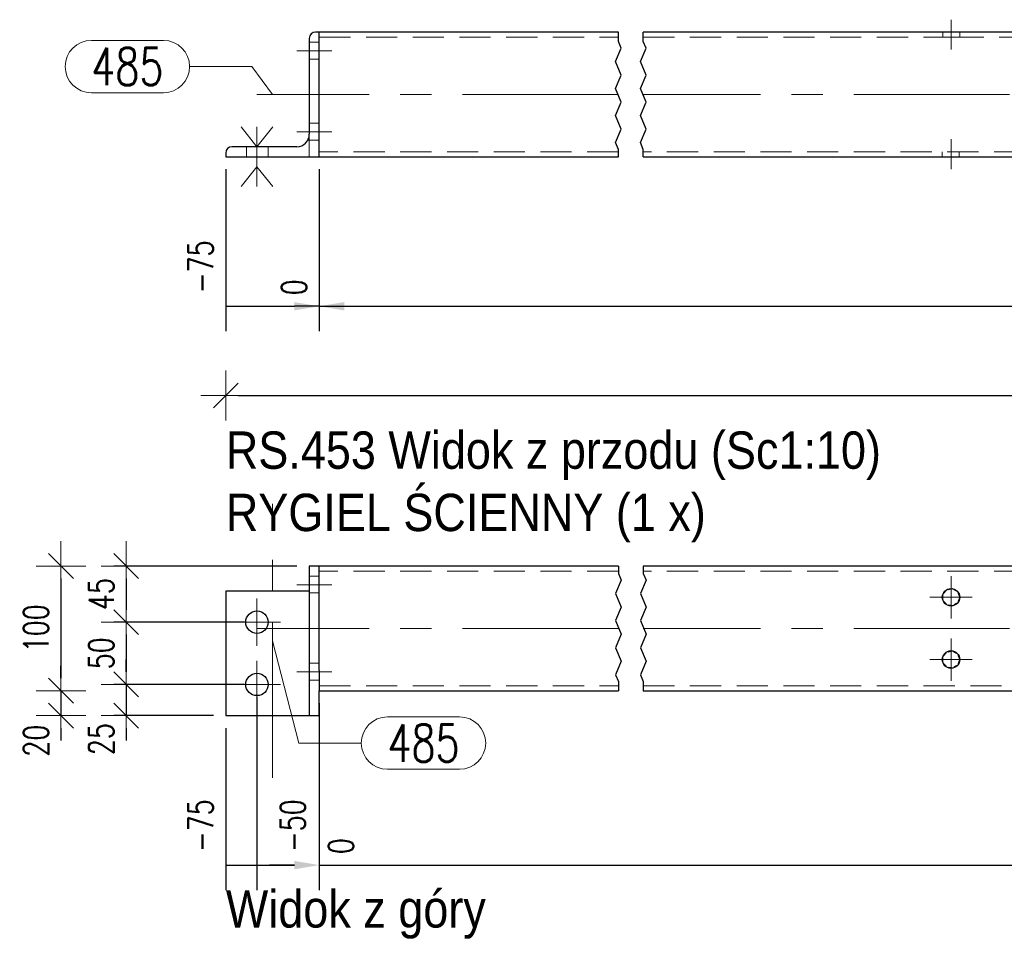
# Model space of a CAD drawing. Header units: millimetres. Extents: x -876 to 136, y 14938 to 15607.
# Tile 39 of 46: x -177 to -98, y 15236 to 15310. Entities that reach past the tile are written whole.
import ezdxf

# ---------------------------------------------------------------- set-up
doc = ezdxf.new("R2010")
doc.units = ezdxf.units.MM
doc.header["$LTSCALE"] = 10
doc.linetypes.add('HIDDEN', pattern=[0.375, 0.25, -0.125])
doc.linetypes.add('MITTE', pattern=[2, 1.25, -0.25, 0.25, -0.25])
doc.layers.get('Defpoints').update_dxf_attribs({"color": 1})
for name, color, linetype, lineweight in [('PS_Bolt', 4, 'Continuous', 13), ('PS_DIM', 4, 'Continuous', 13), ('PS_Hidden', 2, 'HIDDEN', 9), ('PS_Mid', 5, 'MITTE', 15), ('PS_Pos', 1, 'Continuous', 15), ('PS_Shape', 161, 'Continuous', 30), ('PS_SOLID', 7, 'Continuous', 30), ('PS_TEXT', 3, 'Continuous', 18)]:
    doc.layers.add(name, color=color, linetype=linetype, lineweight=lineweight)
doc.styles.add('gil', font='txt', dxfattribs={"width": 0.9})
doc.styles.add('simplex', font='simplex.shx', dxfattribs={"width": 0.75})
doc.dimstyles.new('1_10_GŁ_DS1-LS10', dxfattribs={"dimtxt": 2, "dimasz": 2, "dimexe": 2, "dimexo": 1, "dimgap": 1, "dimtad": 1, "dimjust": 4, "dimdec": 0, "dimlfac": 10, "dimtxsty": 'simplex', "dimblk1": 'NONE', "dimsah": 1, "dimcen": 2, "dimclrd": 256, "dimclre": 256, "dimclrt": 3, "dimadec": 1, "dimazin": 0, "dimtfac": 1, "dimtdec": 0, "dimtmove": 2, "dimatfit": 3, "dimfxl": 1, "dimarcsym": 0})
doc.dimstyles.new('1_10_PRZ', dxfattribs={"dimtxt": 2, "dimasz": 1, "dimexe": 2, "dimexo": 5, "dimgap": 1, "dimtad": 1, "dimdec": 0, "dimlfac": 10, "dimtxsty": 'simplex', "dimblk": 'dimznak', "dimcen": 2, "dimse1": 1, "dimse2": 1, "dimclrt": 3, "dimadec": 1, "dimazin": 0, "dimtfac": 1, "dimtdec": 0, "dimtix": 1, "dimtmove": 2, "dimatfit": 3, "dimldrblk": 'dim-grot', "dimfxl": 1, "dimarcsym": 0})
doc.dimstyles.new('1_10_PRZ_DS1-LS10', dxfattribs={"dimtxt": 2, "dimasz": 1, "dimexe": 2, "dimexo": 5, "dimgap": 1, "dimtad": 1, "dimdec": 0, "dimlfac": 10, "dimtxsty": 'simplex', "dimblk": 'dimznak', "dimcen": 2, "dimse1": 1, "dimse2": 1, "dimclrt": 3, "dimadec": 1, "dimazin": 0, "dimtfac": 1, "dimtdec": 0, "dimtix": 1, "dimtmove": 2, "dimatfit": 3, "dimldrblk": 'dim-grot', "dimfxl": 1, "dimarcsym": 0})
doc.dimstyles.new('1_10_SC', dxfattribs={"dimtxt": 2, "dimasz": 1, "dimexe": 1, "dimexo": 1, "dimgap": 1, "dimtad": 1, "dimdec": 0, "dimlfac": 10, "dimtxsty": 'simplex', "dimblk": 'dimznak', "dimcen": 2, "dimclrd": 256, "dimclre": 256, "dimclrt": 3, "dimadec": 1, "dimazin": 0, "dimtfac": 1, "dimtdec": 0, "dimtix": 1, "dimtmove": 2, "dimatfit": 3, "dimldrblk": 'dim-grot', "dimfxl": 1, "dimarcsym": 0})

# ---------------------------------------------------------------- blocks, each defined once
blk = doc.blocks.new('*D315')
at = {"layer": 'Defpoints', "color": 0, "transparency": 16777216}
for p in [(-160.168, 15299.356), (-152.668, 15299.356), (-152.668, 15287.356)]:
    blk.add_point(p, dxfattribs=at)
at = {"layer": 'PS_DIM', "lineweight": -2, "transparency": 16777216}
for p, q in [((-160.168, 15298.356), (-160.168, 15285.356)), ((-152.668, 15298.356), (-152.668, 15285.356)), ((-160.168, 15287.356), (-154.668, 15287.356))]:
    blk.add_line(p, q, dxfattribs=at)
at = {"layer": 'PS_DIM', "transparency": 16777216}
blk.add_solid([(-154.668, 15287.689), (-154.668, 15287.022), (-152.668, 15287.356)], dxfattribs=at)
at = {"layer": 'PS_DIM', "color": 3, "transparency": 16777216, "insert": (-162.188, 15290.519), "char_height": 2, "attachment_point": 5, "rotation": 90, "style": 'simplex'}
blk.add_mtext('-75', dxfattribs=at)
blk = doc.blocks.new('_None')
blk = doc.blocks.new('*D316')
at = {"layer": 'Defpoints', "color": 0, "transparency": 16777216}
for p in [(-152.668, 15299.356), (-152.668, 15299.356), (-152.668, 15287.356)]:
    blk.add_point(p, dxfattribs=at)
at = {"layer": 'PS_DIM', "lineweight": -2, "transparency": 16777216}
for p, q in [((-152.668, 15298.356), (-152.668, 15285.356)), ((-152.668, 15298.356), (-152.668, 15285.356)), ((-152.668, 15287.356), (-154.668, 15287.356)), ((-150.668, 15287.356), (-148.668, 15287.356))]:
    blk.add_line(p, q, dxfattribs=at)
at = {"layer": 'PS_DIM', "transparency": 16777216}
blk.add_solid([(-150.668, 15287.689), (-150.668, 15287.022), (-152.668, 15287.356)], dxfattribs=at)
at = {"layer": 'PS_DIM', "color": 3, "transparency": 16777216, "insert": (-154.688, 15288.876), "char_height": 2, "attachment_point": 5, "rotation": 90, "style": 'simplex'}
blk.add_mtext('0', dxfattribs=at)
blk = doc.blocks.new('*D317')
at = {"layer": 'Defpoints', "color": 0, "transparency": 16777216}
for p in [(-152.668, 15299.356), (-0.668, 15299.356), (-0.668, 15287.356)]:
    blk.add_point(p, dxfattribs=at)
at = {"layer": 'PS_DIM', "lineweight": -2, "transparency": 16777216}
for p, q in [((-152.668, 15298.356), (-152.668, 15285.356)), ((-0.668, 15298.356), (-0.668, 15285.356)), ((-152.668, 15287.356), (-2.668, 15287.356))]:
    blk.add_line(p, q, dxfattribs=at)
at = {"layer": 'PS_DIM', "transparency": 16777216}
blk.add_solid([(-2.668, 15287.689), (-2.668, 15287.022), (-0.668, 15287.356)], dxfattribs=at)
at = {"layer": 'PS_DIM', "color": 3, "transparency": 16777216, "insert": (-2.688, 15291.019), "char_height": 2, "attachment_point": 5, "rotation": 90, "style": 'simplex'}
blk.add_mtext('4460', dxfattribs=at)
blk = doc.blocks.new('*D318')
at = {"layer": 'Defpoints', "color": 0, "transparency": 16777216}
for p in [(-152.668, 15299.356), (6.832, 15299.356), (6.832, 15287.356)]:
    blk.add_point(p, dxfattribs=at)
at = {"layer": 'PS_DIM', "lineweight": -2, "transparency": 16777216}
for p, q in [((-152.668, 15298.356), (-152.668, 15285.356)), ((6.832, 15298.356), (6.832, 15285.356)), ((-152.668, 15287.356), (4.832, 15287.356))]:
    blk.add_line(p, q, dxfattribs=at)
at = {"layer": 'PS_DIM', "transparency": 16777216}
blk.add_solid([(4.832, 15287.689), (4.832, 15287.022), (6.832, 15287.356)], dxfattribs=at)
at = {"layer": 'PS_DIM', "color": 3, "transparency": 16777216, "insert": (4.812, 15291.019), "char_height": 2, "attachment_point": 5, "rotation": 90, "style": 'simplex'}
blk.add_mtext('4535', dxfattribs=at)
blk = doc.blocks.new('dimznak')
at = {"color": 0}
for points in [[(0, 2), (0, -2)], [(-2, 0), (2, 0)]]:
    blk.add_lwpolyline(points, dxfattribs=at)
at = {"color": 2}
blk.add_lwpolyline([(1, 1), (-1, -1)], dxfattribs=at)
blk = doc.blocks.new('*D319')
at = {"layer": 'Defpoints', "color": 0, "transparency": 16777216}
for p in [(-153.468, 15266.501), (-168.168, 15262.001), (-157.668, 15262.001)]:
    blk.add_point(p, dxfattribs=at)
at = {"layer": 'PS_DIM', "lineweight": -2, "transparency": 16777216}
for p, q in [((-154.468, 15266.501), (-169.168, 15266.501)), ((-168.168, 15265.501), (-168.168, 15263.001)), ((-158.668, 15262.001), (-169.168, 15262.001))]:
    blk.add_line(p, q, dxfattribs=at)
for p, rotation in [((-168.168, 15266.501), 90), ((-168.168, 15262.001), 270)]:
    blk.add_blockref('dimznak', p, dxfattribs=dict(at, rotation=rotation))
at = {"layer": 'PS_DIM', "color": 3, "transparency": 16777216, "insert": (-170.168, 15264.251), "char_height": 2, "attachment_point": 5, "rotation": 90, "style": 'simplex'}
blk.add_mtext('45', dxfattribs=at)
blk = doc.blocks.new('dim-grot')
blk.add_hatch(color=256).paths.add_polyline_path([(0, 0), (-2, 0.5), (-2, -0.5)])
blk.add_lwpolyline([(0, 0), (-2, 0.5), (-2, -0.5), (0, 0)])
blk = doc.blocks.new('*D320')
at = {"layer": 'Defpoints', "color": 0, "transparency": 16777216}
for p in [(-157.668, 15262.001), (-168.168, 15257.001), (-157.668, 15257.001)]:
    blk.add_point(p, dxfattribs=at)
at = {"layer": 'PS_DIM', "lineweight": -2, "transparency": 16777216}
for p, q in [((-158.668, 15262.001), (-169.168, 15262.001)), ((-168.168, 15261.001), (-168.168, 15258.001)), ((-158.668, 15257.001), (-169.168, 15257.001))]:
    blk.add_line(p, q, dxfattribs=at)
for p, rotation in [((-168.168, 15262.001), 90), ((-168.168, 15257.001), 270)]:
    blk.add_blockref('dimznak', p, dxfattribs=dict(at, rotation=rotation))
at = {"layer": 'PS_DIM', "color": 3, "transparency": 16777216, "insert": (-170.168, 15259.501), "char_height": 2, "attachment_point": 5, "rotation": 90, "style": 'simplex'}
blk.add_mtext('50', dxfattribs=at)
blk = doc.blocks.new('*D321')
at = {"layer": 'Defpoints', "color": 0, "transparency": 16777216}
for p in [(-157.668, 15257.001), (-168.168, 15254.501), (-160.168, 15254.501)]:
    blk.add_point(p, dxfattribs=at)
at = {"layer": 'PS_DIM', "lineweight": -2, "transparency": 16777216}
for p, q in [((-168.168, 15258.001), (-168.168, 15259.001)), ((-158.668, 15257.001), (-169.168, 15257.001)), ((-168.168, 15257.001), (-168.168, 15254.501)), ((-161.168, 15254.501), (-169.168, 15254.501)), ((-168.168, 15253.501), (-168.168, 15252.501))]:
    blk.add_line(p, q, dxfattribs=at)
for p, rotation in [((-168.168, 15257.001), 270), ((-168.168, 15254.501), 90)]:
    blk.add_blockref('dimznak', p, dxfattribs=dict(at, rotation=rotation))
at = {"layer": 'PS_DIM', "color": 3, "transparency": 16777216, "insert": (-170.168, 15252.611), "char_height": 2, "attachment_point": 5, "rotation": 90, "style": 'simplex'}
blk.add_mtext('25', dxfattribs=at)
blk = doc.blocks.new('*D322')
at = {"layer": 'Defpoints', "color": 0, "transparency": 16777216}
for p in [(-153.468, 15266.501), (-173.398, 15256.501), (-152.668, 15256.501)]:
    blk.add_point(p, dxfattribs=at)
at = {"layer": 'PS_DIM', "color": 0, "lineweight": -2, "transparency": 16777216}
blk.add_line((-173.398, 15265.501), (-173.398, 15257.501), dxfattribs=at)
for p, rotation in [((-173.398, 15266.501), 90), ((-173.398, 15256.501), 270)]:
    blk.add_blockref('dimznak', p, dxfattribs=dict(at, rotation=rotation))
at = {"layer": 'PS_DIM', "color": 3, "transparency": 16777216, "insert": (-175.398, 15261.501), "char_height": 2, "attachment_point": 5, "rotation": 90, "style": 'simplex'}
blk.add_mtext('100', dxfattribs=at)
blk = doc.blocks.new('*D323')
at = {"layer": 'Defpoints', "color": 0, "transparency": 16777216}
for p in [(-152.668, 15256.501), (-173.398, 15254.501), (-153.068, 15254.501)]:
    blk.add_point(p, dxfattribs=at)
at = {"layer": 'PS_DIM', "color": 0, "lineweight": -2, "transparency": 16777216}
for p, q in [((-173.398, 15257.501), (-173.398, 15258.501)), ((-173.398, 15256.501), (-173.398, 15254.501)), ((-173.398, 15253.501), (-173.398, 15252.501))]:
    blk.add_line(p, q, dxfattribs=at)
for p, rotation in [((-173.398, 15256.501), 270), ((-173.398, 15254.501), 90)]:
    blk.add_blockref('dimznak', p, dxfattribs=dict(at, rotation=rotation))
at = {"layer": 'PS_DIM', "color": 3, "transparency": 16777216, "insert": (-175.398, 15252.487), "char_height": 2, "attachment_point": 5, "rotation": 90, "style": 'simplex'}
blk.add_mtext('20', dxfattribs=at)
blk = doc.blocks.new('*D329')
at = {"layer": 'Defpoints', "color": 0, "transparency": 16777216}
for p in [(-152.668, 15256.501), (-160.168, 15254.501), (-152.668, 15242.501)]:
    blk.add_point(p, dxfattribs=at)
at = {"layer": 'PS_DIM', "lineweight": -2, "transparency": 16777216}
for p, q in [((-152.668, 15255.501), (-152.668, 15240.501)), ((-160.168, 15253.501), (-160.168, 15240.501)), ((-160.168, 15242.501), (-154.668, 15242.501))]:
    blk.add_line(p, q, dxfattribs=at)
at = {"layer": 'PS_DIM', "transparency": 16777216}
blk.add_solid([(-154.668, 15242.835), (-154.668, 15242.168), (-152.668, 15242.501)], dxfattribs=at)
at = {"layer": 'PS_DIM', "color": 3, "transparency": 16777216, "insert": (-162.188, 15245.664), "char_height": 2, "attachment_point": 5, "rotation": 90, "style": 'simplex'}
blk.add_mtext('-75', dxfattribs=at)
blk = doc.blocks.new('*D330')
at = {"layer": 'Defpoints', "color": 0, "transparency": 16777216}
for p in [(-157.668, 15257.001), (-152.668, 15256.501), (-152.668, 15242.501)]:
    blk.add_point(p, dxfattribs=at)
at = {"layer": 'PS_DIM', "lineweight": -2, "transparency": 16777216}
for p, q in [((-157.668, 15256.001), (-157.668, 15240.501)), ((-152.668, 15255.501), (-152.668, 15240.501)), ((-157.668, 15242.501), (-154.668, 15242.501))]:
    blk.add_line(p, q, dxfattribs=at)
at = {"layer": 'PS_DIM', "transparency": 16777216}
blk.add_solid([(-154.668, 15242.835), (-154.668, 15242.168), (-152.668, 15242.501)], dxfattribs=at)
at = {"layer": 'PS_DIM', "color": 3, "transparency": 16777216, "insert": (-154.79, 15245.664), "char_height": 2, "attachment_point": 5, "rotation": 90, "style": 'simplex'}
blk.add_mtext('-50', dxfattribs=at)
blk = doc.blocks.new('*D331')
at = {"layer": 'Defpoints', "color": 0, "transparency": 16777216}
for p in [(-152.668, 15256.501), (-152.668, 15254.501), (-152.668, 15242.501)]:
    blk.add_point(p, dxfattribs=at)
at = {"layer": 'PS_DIM', "lineweight": -2, "transparency": 16777216}
for p, q in [((-152.668, 15255.501), (-152.668, 15240.501)), ((-152.668, 15253.501), (-152.668, 15240.501)), ((-154.668, 15242.501), (-156.668, 15242.501)), ((-152.668, 15242.501), (-150.668, 15242.501))]:
    blk.add_line(p, q, dxfattribs=at)
at = {"layer": 'PS_DIM', "transparency": 16777216}
blk.add_solid([(-154.668, 15242.835), (-154.668, 15242.168), (-152.668, 15242.501)], dxfattribs=at)
at = {"layer": 'PS_DIM', "color": 3, "transparency": 16777216, "insert": (-150.927, 15244.021), "char_height": 2, "attachment_point": 5, "rotation": 90, "style": 'simplex'}
blk.add_mtext('0', dxfattribs=at)
blk = doc.blocks.new('*D332')
at = {"layer": 'Defpoints', "color": 0, "transparency": 16777216}
for p in [(-152.668, 15256.501), (4.332, 15257.001), (4.332, 15242.501)]:
    blk.add_point(p, dxfattribs=at)
at = {"layer": 'PS_DIM', "lineweight": -2, "transparency": 16777216}
for p, q in [((4.332, 15256.001), (4.332, 15240.501)), ((-152.668, 15255.501), (-152.668, 15240.501)), ((-152.668, 15242.501), (2.332, 15242.501))]:
    blk.add_line(p, q, dxfattribs=at)
at = {"layer": 'PS_DIM', "transparency": 16777216}
blk.add_solid([(2.332, 15242.835), (2.332, 15242.168), (4.332, 15242.501)], dxfattribs=at)
at = {"layer": 'PS_DIM', "color": 3, "transparency": 16777216, "insert": (2.312, 15246.021), "char_height": 2, "attachment_point": 5, "rotation": 90, "style": 'simplex'}
blk.add_mtext('4510', dxfattribs=at)
blk = doc.blocks.new('*D333')
at = {"layer": 'Defpoints', "color": 0, "transparency": 16777216}
for p in [(-152.668, 15256.501), (6.832, 15254.501), (6.832, 15242.501)]:
    blk.add_point(p, dxfattribs=at)
at = {"layer": 'PS_DIM', "lineweight": -2, "transparency": 16777216}
for p, q in [((-152.668, 15255.501), (-152.668, 15240.501)), ((6.832, 15253.501), (6.832, 15240.501)), ((-152.668, 15242.501), (4.832, 15242.501))]:
    blk.add_line(p, q, dxfattribs=at)
at = {"layer": 'PS_DIM', "transparency": 16777216}
blk.add_solid([(4.832, 15242.835), (4.832, 15242.168), (6.832, 15242.501)], dxfattribs=at)
at = {"layer": 'PS_DIM', "color": 3, "transparency": 16777216, "insert": (8.852, 15246.164), "char_height": 2, "attachment_point": 5, "rotation": 90, "style": 'simplex'}
blk.add_mtext('4535', dxfattribs=at)
blk = doc.blocks.new('*D440')
at = {"layer": 'Defpoints', "color": 0, "transparency": 16777216}
for p in [(-160.168, 15299.356), (6.832, 15299.356), (6.832, 15280.192)]:
    blk.add_point(p, dxfattribs=at)
at = {"layer": 'PS_DIM', "color": 0, "lineweight": -2, "transparency": 16777216}
blk.add_line((-159.168, 15280.192), (5.832, 15280.192), dxfattribs=at)
at = {"layer": 'PS_DIM', "color": 0, "lineweight": -2, "transparency": 16777216, "rotation": 180}
blk.add_blockref('dimznak', (-160.168, 15280.192), dxfattribs=at)
at = {"layer": 'PS_DIM', "color": 0, "lineweight": -2, "transparency": 16777216}
blk.add_blockref('dimznak', (6.832, 15280.192), dxfattribs=at)
at = {"layer": 'PS_DIM', "color": 3, "transparency": 16777216, "insert": (-76.668, 15282.232), "char_height": 2, "attachment_point": 5, "style": 'simplex'}
blk.add_mtext('4610', dxfattribs=at)
blk = doc.blocks.new('*X820')
at = {"color": 4, "linetype": 'Continuous'}
for p, q in [((-158.948, 15301.756), (-157.668, 15300.156)), ((-157.668, 15300.156), (-156.388, 15301.756)), ((-157.668, 15301.756), (-157.668, 15296.956)), ((-158.948, 15296.956), (-157.668, 15298.556)), ((-157.668, 15298.556), (-156.388, 15296.956))]:
    blk.add_line(p, q, dxfattribs=at)
blk = doc.blocks.new('*X821')
at = {"color": 4, "linetype": 'Continuous'}
for p, q in [((-158.948, 15301.756), (-157.668, 15300.156)), ((-157.668, 15300.156), (-156.388, 15301.756)), ((-157.668, 15301.756), (-157.668, 15296.956)), ((-158.948, 15296.956), (-157.668, 15298.556)), ((-157.668, 15298.556), (-156.388, 15296.956))]:
    blk.add_line(p, q, dxfattribs=at)
blk = doc.blocks.new('*X826')
at = {"color": 1}
for p, q in [((-128.668, 15308.613), (-128.668, 15309.356)), ((-128.438, 15308.071), (-128.668, 15308.613)), ((-126.668, 15308.613), (-126.668, 15309.356)), ((-126.438, 15308.071), (-126.668, 15308.613)), ((-128.897, 15306.987), (-128.438, 15308.071)), ((-126.897, 15306.987), (-126.438, 15308.071)), ((-128.438, 15305.904), (-128.897, 15306.987)), ((-126.438, 15305.904), (-126.897, 15306.987)), ((-128.897, 15304.82), (-128.438, 15305.904)), ((-126.897, 15304.82), (-126.438, 15305.904)), ((-128.438, 15303.737), (-128.897, 15304.82)), ((-126.438, 15303.737), (-126.897, 15304.82)), ((-128.897, 15302.653), (-128.438, 15303.737)), ((-126.897, 15302.653), (-126.438, 15303.737)), ((-128.438, 15301.569), (-128.897, 15302.653)), ((-126.438, 15301.569), (-126.897, 15302.653)), ((-128.897, 15300.486), (-128.438, 15301.569)), ((-126.897, 15300.486), (-126.438, 15301.569)), ((-128.668, 15299.944), (-128.897, 15300.486)), ((-128.668, 15299.356), (-128.668, 15299.944)), ((-126.668, 15299.944), (-126.897, 15300.486)), ((-126.668, 15299.356), (-126.668, 15299.944))]:
    blk.add_line(p, q, dxfattribs=at)
at = {"layer": 'PS_Hidden', "color": 2, "linetype": 'HIDDEN'}
for p, q in [((-152.668, 15308.956), (-128.668, 15308.956)), ((-126.668, 15308.956), (-101.846, 15308.956)), ((-102.625, 15309.356), (-102.625, 15308.956)), ((-102.625, 15309.356), (-102.625, 15308.956)), ((-101.846, 15308.956), (-77.268, 15308.956)), ((-101.268, 15308.956), (-101.268, 15309.356)), ((-152.668, 15308.556), (-153.468, 15308.556)), ((-153.468, 15307.198), (-152.668, 15307.198)), ((-152.668, 15302.056), (-153.468, 15302.056)), ((-152.668, 15299.756), (-152.668, 15301.477)), ((-153.568, 15300.698), (-153.568, 15300.73)), ((-153.568, 15300.698), (-152.668, 15300.698)), ((-153.501, 15300.917), (-153.468, 15300.917)), ((-153.468, 15301.156), (-153.468, 15301.006)), ((-153.468, 15301.006), (-153.468, 15300.917)), ((-153.468, 15300.917), (-153.468, 15299.356)), ((-158.513, 15300.156), (-158.513, 15299.356)), ((-156.768, 15299.356), (-156.768, 15300.156)), ((-160.168, 15299.656), (-160.168, 15299.356)), ((-128.668, 15299.756), (-152.668, 15299.756)), ((-77.268, 15299.756), (-126.668, 15299.756)), ((-102.668, 15299.756), (-102.668, 15299.356)), ((-101.31, 15299.356), (-101.31, 15299.756))]:
    blk.add_line(p, q, dxfattribs=at)
at = {"layer": 'PS_Mid', "color": 5, "linetype": 'MITTE'}
for p, q in [((-101.968, 15310.356), (-101.968, 15307.956)), ((-101.968, 15310.356), (-101.968, 15307.956)), ((-154.468, 15307.856), (-151.668, 15307.856)), ((-154.468, 15307.856), (-151.668, 15307.856)), ((-128.668, 15304.356), (-157.668, 15304.356)), ((-156.418, 15304.356), (-156.418, 15304.356)), ((-77.268, 15304.356), (-126.668, 15304.356)), ((-157.668, 15301.156), (-157.668, 15298.356)), ((-157.668, 15301.156), (-157.668, 15298.356)), ((-154.468, 15301.356), (-151.668, 15301.356)), ((-154.468, 15301.356), (-151.668, 15301.356)), ((-101.968, 15298.356), (-101.968, 15300.756)), ((-101.968, 15298.356), (-101.968, 15300.756))]:
    blk.add_line(p, q, dxfattribs=at)
at = {"layer": 'PS_SOLID', "color": 7, "linetype": 'Continuous'}
for p, q in [((-153.468, 15308.856), (-153.468, 15301.156)), ((-152.668, 15309.356), (-152.968, 15309.356)), ((-128.668, 15309.356), (-152.668, 15309.356)), ((-152.668, 15307.977), (-152.668, 15309.356)), ((-77.268, 15309.356), (-126.668, 15309.356)), ((-152.668, 15301.477), (-152.668, 15307.977)), ((-152.668, 15299.356), (-152.668, 15301.477)), ((-154.468, 15300.156), (-159.668, 15300.156)), ((-160.168, 15299.656), (-160.168, 15299.356)), ((-160.168, 15299.356), (-157.511, 15299.356)), ((-157.511, 15299.356), (-152.668, 15299.356)), ((-152.668, 15299.356), (-128.668, 15299.356)), ((-126.668, 15299.356), (-102.089, 15299.356)), ((-102.089, 15299.356), (-77.268, 15299.356))]:
    blk.add_line(p, q, dxfattribs=at)
at = {"layer": 'PS_SOLID'}
for centre, radius, start, end in [((-152.968, 15308.856), 0.5, 90, 180), ((-154.468, 15301.156), 1, 270, 0), ((-159.668, 15299.656), 0.5, 90, 180)]:
    blk.add_arc(centre, radius, start, end, dxfattribs=at)
blk = doc.blocks.new('*X829')
at = {"color": 1}
for p, q in [((-170.959, 15308.692), (-165.173, 15308.692)), ((-163.073, 15306.592), (-158.073, 15306.592)), ((-156.418, 15304.356), (-158.073, 15306.592)), ((-170.959, 15304.492), (-165.173, 15304.492))]:
    blk.add_line(p, q, dxfattribs=at)
for centre, start, end in [((-170.959, 15306.592), 90, 270), ((-165.173, 15306.592), 270, 90)]:
    blk.add_arc(centre, 2.1, start, end, dxfattribs=at)
at = {"color": 30, "style": 'simplex', "width": 0.75}
blk.add_text('485', height=3, dxfattribs=at).set_placement((-170.959, 15305.092))
blk = doc.blocks.new('*X830')
at = {"color": 3, "style": 'gil', "width": 0.9}
for s, p in [('RS.453 Widok z przodu (Sc1:10)', (-160.168, 15274.309)), ('RYGIEL ŚCIENNY (1 x)', (-160.168, 15269.309))]:
    blk.add_text(s, height=3, dxfattribs=at).set_placement(p)
blk = doc.blocks.new('*X831')
at = {"color": 4, "linetype": 'Continuous'}
blk.add_line((-157.668, 15262.001), (-157.668, 15262.001), dxfattribs=at)
blk.add_line((-157.668, 15262.001), (-157.668, 15262.001), dxfattribs=at)
blk.add_line((-157.668, 15262.001), (-157.668, 15262.001), dxfattribs=at)
blk.add_line((-157.668, 15262.001), (-157.668, 15262.001), dxfattribs=at)
blk.add_line((-157.668, 15262.001), (-157.668, 15262.001), dxfattribs=at)
blk = doc.blocks.new('*X832')
at = {"color": 4, "linetype": 'Continuous'}
blk.add_line((-157.668, 15257.001), (-157.668, 15257.001), dxfattribs=at)
blk.add_line((-157.668, 15257.001), (-157.668, 15257.001), dxfattribs=at)
blk.add_line((-157.668, 15257.001), (-157.668, 15257.001), dxfattribs=at)
blk.add_line((-157.668, 15257.001), (-157.668, 15257.001), dxfattribs=at)
blk.add_line((-157.668, 15257.001), (-157.668, 15257.001), dxfattribs=at)
blk = doc.blocks.new('*X837')
at = {"color": 1}
for p, q in [((-128.668, 15266.501), (-128.668, 15265.913)), ((-128.668, 15265.913), (-128.438, 15265.371)), ((-126.668, 15266.501), (-126.668, 15265.913)), ((-126.668, 15265.913), (-126.438, 15265.371)), ((-128.438, 15265.371), (-128.897, 15264.288)), ((-126.438, 15265.371), (-126.897, 15264.288)), ((-128.897, 15264.288), (-128.438, 15263.204)), ((-126.897, 15264.288), (-126.438, 15263.204)), ((-128.438, 15263.204), (-128.897, 15262.121)), ((-126.438, 15263.204), (-126.897, 15262.121)), ((-128.897, 15262.121), (-128.438, 15261.037)), ((-126.897, 15262.121), (-126.438, 15261.037)), ((-128.438, 15261.037), (-128.897, 15259.953)), ((-126.438, 15261.037), (-126.897, 15259.953)), ((-128.897, 15259.953), (-128.438, 15258.87)), ((-126.897, 15259.953), (-126.438, 15258.87)), ((-128.438, 15258.87), (-128.897, 15257.786)), ((-126.438, 15258.87), (-126.897, 15257.786)), ((-128.897, 15257.786), (-128.668, 15257.244)), ((-128.668, 15257.244), (-128.668, 15256.501)), ((-126.897, 15257.786), (-126.668, 15257.244)), ((-126.668, 15257.244), (-126.668, 15256.501))]:
    blk.add_line(p, q, dxfattribs=at)
at = {"layer": 'PS_Hidden', "color": 2, "linetype": 'HIDDEN'}
for p, q in [((-128.668, 15266.101), (-152.668, 15266.101)), ((-77.268, 15266.101), (-126.668, 15266.101)), ((-152.668, 15265.701), (-153.468, 15265.701)), ((-153.468, 15264.344), (-152.668, 15264.344)), ((-102.625, 15264.241), (-102.546, 15264.335)), ((-102.397, 15264.513), (-102.318, 15264.608)), ((-102.318, 15264.608), (-102.196, 15264.629)), ((-101.968, 15264.669), (-101.846, 15264.691)), ((-101.846, 15264.691), (-101.739, 15264.629)), ((-101.538, 15264.513), (-101.431, 15264.451)), ((-101.431, 15264.451), (-101.389, 15264.335)), ((-102.625, 15264.117), (-102.625, 15264.241)), ((-102.625, 15263.762), (-102.625, 15263.886)), ((-102.546, 15263.668), (-102.625, 15263.762)), ((-101.431, 15263.552), (-101.538, 15263.49)), ((-101.389, 15263.668), (-101.431, 15263.552)), ((-101.31, 15264.117), (-101.268, 15264.001)), ((-101.268, 15264.001), (-101.31, 15263.886)), ((-102.318, 15263.395), (-102.397, 15263.49)), ((-102.196, 15263.374), (-102.318, 15263.395)), ((-101.846, 15263.312), (-101.968, 15263.334)), ((-101.739, 15263.374), (-101.846, 15263.312)), ((-102.397, 15259.513), (-102.318, 15259.608)), ((-102.318, 15259.608), (-102.196, 15259.629)), ((-101.968, 15259.669), (-101.846, 15259.691)), ((-101.846, 15259.691), (-101.739, 15259.629)), ((-102.625, 15259.241), (-102.546, 15259.335)), ((-102.625, 15259.117), (-102.625, 15259.241)), ((-102.625, 15258.762), (-102.625, 15258.886)), ((-101.538, 15259.513), (-101.431, 15259.451)), ((-101.431, 15259.451), (-101.389, 15259.335)), ((-101.31, 15259.117), (-101.268, 15259.001)), ((-101.268, 15259.001), (-101.31, 15258.886)), ((-152.668, 15258.701), (-153.468, 15258.701)), ((-102.546, 15258.668), (-102.625, 15258.762)), ((-102.318, 15258.395), (-102.397, 15258.49)), ((-102.196, 15258.374), (-102.318, 15258.395)), ((-101.846, 15258.312), (-101.968, 15258.334)), ((-101.739, 15258.374), (-101.846, 15258.312)), ((-101.431, 15258.552), (-101.538, 15258.49)), ((-101.389, 15258.668), (-101.431, 15258.552)), ((-153.468, 15257.344), (-152.668, 15257.344)), ((-152.668, 15256.901), (-128.668, 15256.901)), ((-126.668, 15256.901), (-77.268, 15256.901))]:
    blk.add_line(p, q, dxfattribs=at)
at = {"layer": 'PS_Mid', "color": 5, "linetype": 'MITTE'}
for p, q in [((-156.418, 15249.501), (-156.418, 15271.501)), ((-101.968, 15265.701), (-101.968, 15262.301)), ((-101.968, 15265.701), (-101.968, 15262.301)), ((-154.468, 15265.001), (-151.668, 15265.001)), ((-154.468, 15265.001), (-151.668, 15265.001)), ((-157.668, 15263.901), (-157.668, 15260.101)), ((-100.268, 15264.001), (-103.668, 15264.001)), ((-100.268, 15264.001), (-103.668, 15264.001)), ((-155.768, 15262.001), (-159.568, 15262.001)), ((-128.668, 15261.501), (-157.668, 15261.501)), ((-77.268, 15261.501), (-126.668, 15261.501)), ((-101.968, 15260.701), (-101.968, 15257.301)), ((-101.968, 15260.701), (-101.968, 15257.301)), ((-157.668, 15258.901), (-157.668, 15255.101)), ((-100.268, 15259.001), (-103.668, 15259.001)), ((-100.268, 15259.001), (-103.668, 15259.001)), ((-154.468, 15258.001), (-151.668, 15258.001)), ((-154.468, 15258.001), (-151.668, 15258.001)), ((-155.768, 15257.001), (-159.568, 15257.001))]:
    blk.add_line(p, q, dxfattribs=at)
at = {"layer": 'PS_SOLID', "color": 7, "linetype": 'Continuous'}
for p, q in [((-152.668, 15266.501), (-153.468, 15266.501)), ((-153.468, 15266.501), (-153.468, 15254.501)), ((-128.668, 15266.501), (-152.668, 15266.501)), ((-152.668, 15265.123), (-152.668, 15266.501)), ((-102.089, 15266.501), (-126.668, 15266.501)), ((-77.268, 15266.501), (-102.089, 15266.501)), ((-152.668, 15258.123), (-152.668, 15265.123)), ((-157.824, 15264.501), (-160.168, 15264.501)), ((-160.168, 15264.501), (-160.168, 15254.501)), ((-153.468, 15264.501), (-157.824, 15264.501)), ((-102.546, 15264.335), (-102.397, 15264.513)), ((-102.196, 15264.629), (-101.968, 15264.669)), ((-101.739, 15264.629), (-101.538, 15264.513)), ((-101.389, 15264.335), (-101.31, 15264.117)), ((-102.625, 15263.886), (-102.625, 15264.117)), ((-102.397, 15263.49), (-102.546, 15263.668)), ((-101.31, 15263.886), (-101.389, 15263.668)), ((-101.968, 15263.334), (-102.196, 15263.374)), ((-101.538, 15263.49), (-101.739, 15263.374)), ((-102.196, 15259.629), (-101.968, 15259.669)), ((-101.739, 15259.629), (-101.538, 15259.513)), ((-102.625, 15258.886), (-102.625, 15259.117)), ((-102.546, 15259.335), (-102.397, 15259.513)), ((-101.389, 15259.335), (-101.31, 15259.117)), ((-101.31, 15258.886), (-101.389, 15258.668)), ((-152.668, 15258.123), (-152.668, 15256.901)), ((-102.397, 15258.49), (-102.546, 15258.668)), ((-101.968, 15258.334), (-102.196, 15258.374)), ((-101.538, 15258.49), (-101.739, 15258.374)), ((-152.668, 15256.901), (-152.668, 15256.501)), ((-152.668, 15256.501), (-128.668, 15256.501)), ((-152.668, 15254.501), (-152.668, 15256.501)), ((-126.668, 15256.501), (-77.268, 15256.501)), ((-160.168, 15254.501), (-153.468, 15254.501)), ((-153.468, 15254.501), (-152.668, 15254.501))]:
    blk.add_line(p, q, dxfattribs=at)
at = {"layer": 'PS_SOLID', "color": 7}
for centre, radius in [((-101.968, 15264.001), 0.7), ((-157.668, 15262.001), 0.9), ((-101.968, 15259.001), 0.7), ((-157.668, 15257.001), 0.9)]:
    blk.add_circle(centre, radius, dxfattribs=at)
blk = doc.blocks.new('*X840')
at = {"color": 1}
for p, q in [((-156.418, 15260.501), (-154.297, 15252.296)), ((-147.197, 15254.396), (-141.412, 15254.396)), ((-154.297, 15252.296), (-149.297, 15252.296)), ((-147.197, 15250.196), (-141.412, 15250.196))]:
    blk.add_line(p, q, dxfattribs=at)
for centre, start, end in [((-147.197, 15252.296), 90, 270), ((-141.412, 15252.296), 270, 90)]:
    blk.add_arc(centre, 2.1, start, end, dxfattribs=at)
at = {"color": 30, "style": 'simplex', "width": 0.75}
blk.add_text('485', height=3, dxfattribs=at).set_placement((-147.197, 15250.796))
blk = doc.blocks.new('*X841')
at = {"color": 3, "style": 'gil', "width": 0.9}
blk.add_text('Widok z góry', height=3, dxfattribs=at).set_placement((-160.168, 15237.489))

msp = doc.modelspace()

# ---------------------------------------------------------------- block references
at = {"layer": 'PS_Bolt', "color": 4}
for name in ['*X820', '*X821', '*X831', '*X832']:
    msp.add_blockref(name, (0, 0), dxfattribs=at)
at = {"layer": 'PS_Pos'}
for name in ['*X829', '*X840']:
    msp.add_blockref(name, (0, 0), dxfattribs=at)
at = {"layer": 'PS_Shape', "color": 20}
for name in ['*X826', '*X837']:
    msp.add_blockref(name, (0, 0), dxfattribs=at)
at = {"layer": 'PS_TEXT'}
for name in ['*X830', '*X841']:
    msp.add_blockref(name, (0, 0), dxfattribs=at)

# ---------------------------------------------------------------- dimensions: what is measured, and where the dimension line sits
at = {"layer": 'PS_DIM'}
for base, p1, p2, text, picture, middle in [((-152.668, 15287.356), (-160.168, 15299.356), (-152.668, 15299.356), '-75', '*D315', (-162.188, 15290.519)), ((-152.668, 15287.356), (-152.668, 15299.356), (-152.668, 15299.356), '0', '*D316', (-154.688, 15288.876)), ((-0.668, 15287.356), (-152.668, 15299.356), (-0.668, 15299.356), '4460', '*D317', (-2.688, 15291.019)), ((6.832, 15287.356), (-152.668, 15299.356), (6.832, 15299.356), '4535', '*D318', (4.812, 15291.019)), ((-152.668, 15242.501), (-160.168, 15254.501), (-152.668, 15256.501), '-75', '*D329', (-162.188, 15245.664)), ((-152.668, 15242.501), (-157.668, 15257.001), (-152.668, 15256.501), '-50', '*D330', (-154.79, 15245.664)), ((-152.668, 15242.501), (-152.668, 15254.501), (-152.668, 15256.501), '0', '*D331', (-150.927, 15244.021)), ((4.332, 15242.501), (-152.668, 15256.501), (4.332, 15257.001), '4510', '*D332', (2.312, 15246.021)), ((6.832, 15242.501), (-152.668, 15256.501), (6.832, 15254.501), '4535', '*D333', (8.852, 15246.164))]:
    dim = msp.add_linear_dim(base=base, p1=p1, p2=p2, text=text, dimstyle='1_10_GŁ_DS1-LS10', dxfattribs=at)
    dim.commit()
    dim.dimension.update_dxf_attribs({"geometry": picture, "text_midpoint": middle, "dimtype": 128, "text_rotation": 90})
dim = msp.add_linear_dim(base=(6.832, 15280.192), p1=(-160.168, 15299.356), p2=(6.832, 15299.356), text='4610', dimstyle='1_10_PRZ_DS1-LS10', dxfattribs=at)
dim.commit()
dim.dimension.update_dxf_attribs({"geometry": '*D440', "text_midpoint": (-76.668, 15282.232), "dimtype": 128})
for base, p1, p2, dimstyle, picture, middle in [((-173.398, 15256.501), (-153.468, 15266.501), (-152.668, 15256.501), '1_10_PRZ', '*D322', (-175.398, 15261.501)), ((-168.168, 15262.001), (-153.468, 15266.501), (-157.668, 15262.001), '1_10_SC', '*D319', (-170.168, 15264.251)), ((-168.168, 15257.001), (-157.668, 15262.001), (-157.668, 15257.001), '1_10_SC', '*D320', (-170.168, 15259.501))]:
    dim = msp.add_linear_dim(base=base, p1=p1, p2=p2, angle=90, dimstyle=dimstyle, dxfattribs=at)
    dim.commit()
    dim.dimension.update_dxf_attribs({"geometry": picture, "text_midpoint": middle})
for base, p1, p2, dimstyle, picture, middle in [((-168.168, 15254.501), (-157.668, 15257.001), (-160.168, 15254.501), '1_10_SC', '*D321', (-170.168, 15252.611)), ((-173.398, 15254.501), (-152.668, 15256.501), (-153.068, 15254.501), '1_10_PRZ', '*D323', (-175.398, 15252.487))]:
    dim = msp.add_linear_dim(base=base, p1=p1, p2=p2, angle=90, dimstyle=dimstyle, dxfattribs=at)
    dim.commit()
    dim.dimension.update_dxf_attribs({"geometry": picture, "text_midpoint": middle, "dimtype": 128})

doc.saveas('drawing.dxf')
